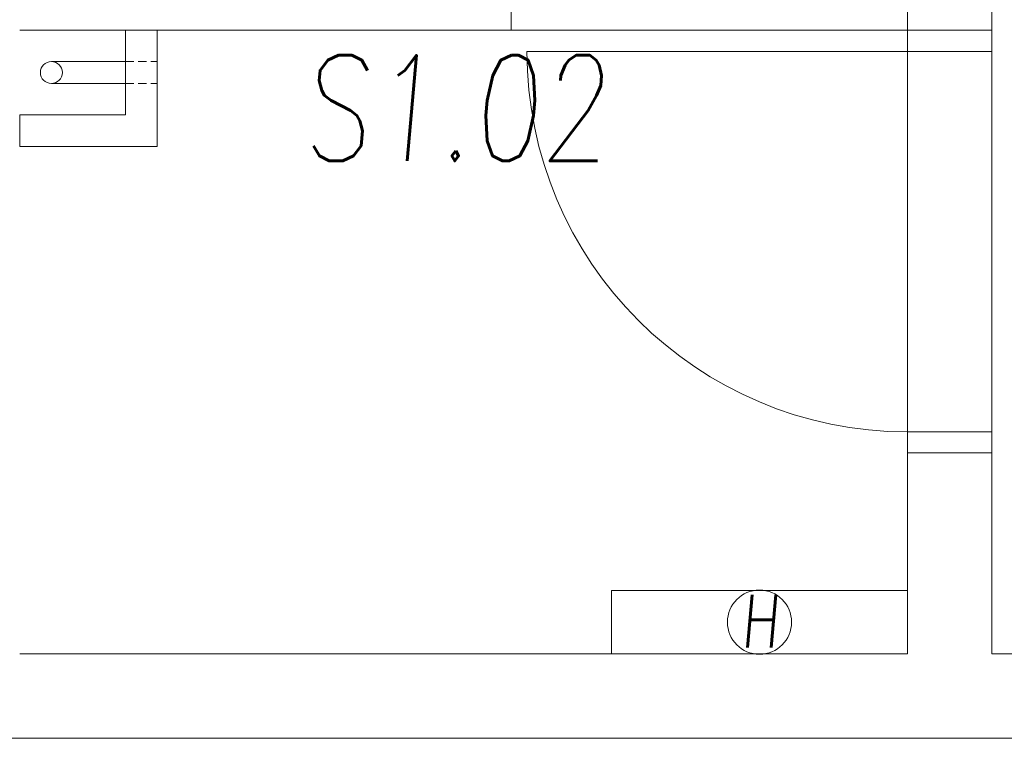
# Model space of a CAD drawing. Header units: millimetres. Extents: x 213386 to 459888, y 74252 to 208052.
# Tile 23 of 256: x 387877 to 390206, y 117832 to 119532. Entities that reach past the tile are written whole.
import ezdxf

# ---------------------------------------------------------------- set-up
doc = ezdxf.new("R2010")
doc.units = ezdxf.units.MM
doc.linetypes.add('ACDINTGL', pattern=[3, 2, -1])
doc.linetypes.add('ČERCHOVANÁ', pattern=[25.4, 12.7, -6.35, 0, -6.35])
for name, color, linetype, lineweight in [('DVERE', 255, 'Continuous', 0), ('NOVA', 255, 'Continuous', 0), ('NOVÁ TENKÁ', 255, 'Continuous', 0), ('OSY', 255, 'Continuous', 0), ('POPIS2', 255, 'Continuous', 0), ('STÁVAJÍCÍ DVEŘE', 255, 'Continuous', 0), ('TENKA', 255, 'Continuous', 0), ('TEXT_35', 255, 'Continuous', 0), ('ŽB', 255, 'Continuous', 0)]:
    doc.layers.add(name, color=color, linetype=linetype, lineweight=lineweight)
doc.styles.add('CS-ROMANS', font='romans.shx', dxfattribs={"width": 0.75, "oblique": 5})

# ---------------------------------------------------------------- blocks, each defined once
blk = doc.blocks.new('ev výtah')
at = {"layer": 'NOVÁ TENKÁ'}
blk.add_line((28290.4, 12029.4), (31540.4, 12029.4), dxfattribs=at)

msp = doc.modelspace()

# ---------------------------------------------------------------- linework, layer by layer
at = {"layer": 'DVERE'}
for p, q in [((389976.638, 119507.134), (389076.638, 119507.134)), ((389976.688, 119507.134), (389976.688, 119457.134)), ((390176.638, 119507.134), (390176.638, 119457.134)), ((389076.688, 119457.134), (389976.688, 119457.134))]:
    msp.add_line(p, q, dxfattribs=at)
for points in [[(389976.688, 119457.134), (390176.638, 119457.134)], [(389976.688, 118507.134), (389976.688, 119457.134)], [(390176.638, 118507.134), (390176.638, 119457.134)], [(389976.688, 118557.134), (390176.638, 118557.134)]]:
    msp.add_lwpolyline(points, dxfattribs=at)
msp.add_arc((389976.688, 119457.134), 900, 180, 270, dxfattribs=at)
at = {"layer": 'NOVA'}
msp.add_line((389976.638, 119507.154), (387876.638, 119507.154), dxfattribs=at)
for points in [[(387876.638, 119232.154), (388201.638, 119232.154), (388201.638, 119507.154)], [(387876.639, 119232.154), (387876.639, 119307.154), (388126.638, 119307.154), (388126.638, 119507.154)], [(388201.638, 119507.154), (388201.638, 119232.154), (387876.639, 119232.154)]]:
    msp.add_lwpolyline(points, dxfattribs=at)
at = {"layer": 'OSY', "linetype": 'ČERCHOVANÁ', "ltscale": 25}
msp.add_line((398576.638, 117832.154), (382926.638, 117832.154), dxfattribs=at)
at = {"layer": 'STÁVAJÍCÍ DVEŘE'}
msp.add_lwpolyline([(389276.638, 118032.154), (389976.638, 118032.154), (389976.638, 118182.154), (389276.638, 118182.154)], close=True, dxfattribs=at)
msp.add_circle((389626.695, 118106.9), 75.94, dxfattribs=at)
at = {"layer": 'TENKA'}
for p, q in [((389976.638, 119507.134), (389976.638, 119507.113)), ((390026.688, 119507.134), (390026.688, 119507.113)), ((390176.638, 119507.134), (390176.638, 119507.113)), ((387951.62, 119433.154), (388126.62, 119433.154)), ((387951.62, 119381.154), (388126.62, 119381.154))]:
    msp.add_line(p, q, dxfattribs=at)
at = {"layer": 'TENKA', "linetype": 'ACDINTGL', "ltscale": 10}
for p, q in [((388126.62, 119433.154), (388201.62, 119433.154)), ((388126.62, 119381.154), (388201.62, 119381.154))]:
    msp.add_line(p, q, dxfattribs=at)
at = {"layer": 'TENKA'}
for points in [[(390026.638, 119507.134), (390176.638, 119507.134)], [(389976.688, 118557.134), (390176.638, 118557.134)], [(390026.638, 118507.134), (390176.638, 118507.134)]]:
    msp.add_lwpolyline(points, dxfattribs=at)
at = {"layer": 'TENKA', "ltscale": 15}
msp.add_lwpolyline([(389276.638, 118032.154), (389976.638, 118032.154), (389976.638, 118182.154), (389276.638, 118182.154)], close=True, dxfattribs=at)
at = {"layer": 'TENKA'}
msp.add_circle((387951.62, 119407.154), 26, dxfattribs=at)
at = {"layer": 'TENKA', "ltscale": 15}
msp.add_circle((389626.695, 118106.9), 75.94, dxfattribs=at)
at = {"layer": 'ŽB'}
for p, q in [((389976.638, 120592.154), (389976.638, 119507.113)), ((390176.638, 120592.154), (390176.638, 119507.154)), ((389976.688, 119507.154), (390176.688, 119507.154)), ((389976.688, 119507.154), (390176.688, 119507.154)), ((389976.688, 119507.134), (390176.688, 119507.134)), ((389976.688, 118507.134), (389976.638, 118032.154)), ((389976.688, 118507.134), (390176.688, 118507.134)), ((389976.688, 118507.134), (390176.688, 118507.134)), ((390176.638, 118507.134), (390176.638, 118032.154)), ((387876.638, 118032.154), (389976.638, 118032.154)), ((387876.638, 118032.154), (389976.638, 118032.154)), ((390176.638, 118032.154), (390376.638, 118032.154)), ((390176.638, 118032.154), (390376.638, 118032.154)), ((387726.638, 117832.154), (390376.638, 117832.154)), ((387726.638, 117832.154), (390376.638, 117832.154))]:
    msp.add_line(p, q, dxfattribs=at)

# ---------------------------------------------------------------- block references
at = {"layer": 'TEXT_35', "rotation": 90}
msp.add_blockref('ev výtah', (401069.045, 91216.715), dxfattribs=at)

# ---------------------------------------------------------------- texts
at = {"layer": 'POPIS2', "ltscale": 15, "style": 'CS-ROMANS', "oblique": 5, "width": 0.75}
msp.add_text('S1.02', height=250, dxfattribs=at).set_placement((388544.338, 119197.978))
at = {"layer": 'STÁVAJÍCÍ DVEŘE', "insert": (389626.281, 118109.439), "char_height": 125, "attachment_point": 5, "style": 'CS-ROMANS'}
msp.add_mtext_dynamic_manual_height_columns('H', width=141.62944, gutter_width=12.5, heights=[0], dxfattribs=at)
at = {"layer": 'TENKA', "ltscale": 15, "insert": (389626.281, 118109.439), "char_height": 125, "attachment_point": 5, "style": 'CS-ROMANS'}
msp.add_mtext_dynamic_manual_height_columns('H', width=141.62944, gutter_width=12.5, heights=[0], dxfattribs=at)

doc.saveas('drawing.dxf')
